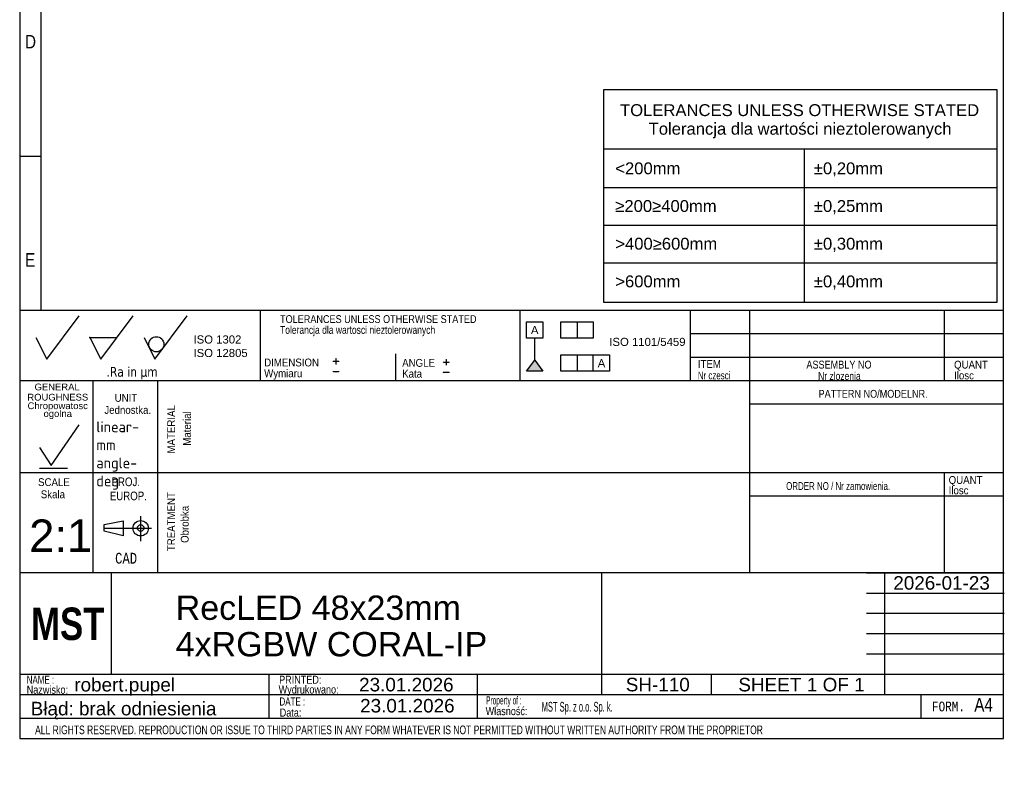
# Model space of a CAD drawing. Header units: millimetres. Extents: x 17 to 200, y 1 to 283.
# Tile 1 of 5: x 17 to 200, y 1 to 143. Entities that reach past the tile are written whole.
import ezdxf
from ezdxf.entities.mleader import LeaderData, LeaderLine
from ezdxf.enums import TextEntityAlignment as Align
from ezdxf.lldxf.tags import DXFTag
from ezdxf.math import Vec2, Vec3

# ---------------------------------------------------------------- set-up
doc = ezdxf.new("R2010")
doc.units = ezdxf.units.MM
doc.layers.add('10', color=7, linetype='Continuous')
doc.layers.add('Default', color=7, linetype='Continuous')
doc.styles.add('SEACAD_Arial', font='arial.ttf')
doc.styles.add('SEACAD_Lucida_Console', font='lucon.TTF', dxfattribs={"width": 0.8})
tags = doc.linetypes.add('CENTER2', pattern=[28.575, 19.05, -3.175, 3.175, -3.175]).pattern_tags.tags
tags[10:11] = [DXFTag(74, 4), DXFTag(75, 0), DXFTag(340, '0'), DXFTag(46, 0.0), DXFTag(50, 0.0), DXFTag(44, 0.0), DXFTag(45, 0.0)]
tags[8:9] = [DXFTag(74, 4), DXFTag(75, 0), DXFTag(340, '0'), DXFTag(46, 0.0), DXFTag(50, 0.0), DXFTag(44, 0.0), DXFTag(45, 0.0)]
tags[6:7] = [DXFTag(74, 4), DXFTag(75, 0), DXFTag(340, '0'), DXFTag(46, 0.0), DXFTag(50, 0.0), DXFTag(44, 0.0), DXFTag(45, 0.0)]
tags[4:5] = [DXFTag(74, 4), DXFTag(75, 0), DXFTag(340, '0'), DXFTag(46, 0.0), DXFTag(50, 0.0), DXFTag(44, 0.0), DXFTag(45, 0.0)]

# ---------------------------------------------------------------- blocks, each defined once
blk = doc.blocks.new('SE')
at = {"layer": 'Default', "color": 7, "linetype": 'Continuous'}
for p, q in [((125.55, 119.25), (198.26, 119.25)), ((162.62, 119.25), (162.62, 112.11)), ((125.55, 112.11), (198.26, 112.11)), ((162.62, 112.11), (162.62, 105.14)), ((125.55, 105.14), (198.26, 105.14)), ((162.62, 105.14), (162.62, 98.17)), ((125.55, 98.17), (198.26, 98.17)), ((162.62, 98.17), (162.62, 90.85))]:
    blk.add_line(p, q, dxfattribs=at)
blk.add_lwpolyline([(125.55, 90.85), (125.55, 130.19), (198.26, 130.19), (198.26, 90.85), (125.55, 90.85)], dxfattribs=at)
at = {"layer": 'Default', "color": 7, "linetype": 'Continuous', "style": 'SEACAD_Arial'}
for s, p in [('TOLERANCES UNLESS OTHERWISE STATED', (128.54, 127.5)), ('Tolerancja dla wartości nieztolerowanych', (133.83, 124.06)), ('<200mm', (127.66, 116.74)), ('±0,20mm', (164.39, 116.74)), ('≥200≥400mm', (127.66, 109.77)), ('±0,25mm', (164.39, 109.77)), ('>400≥600mm', (127.66, 102.8)), ('±0,30mm', (164.39, 102.8)), ('>600mm', (127.66, 95.83)), ('±0,40mm', (164.39, 95.83))]:
    blk.add_text(s, height=2.2, dxfattribs=at).set_placement(p, align=Align.TOP_LEFT)
blk = doc.blocks.new('SEANNOT_GROUP7')
at = {"layer": 'Default', "color": 7, "linetype": 'Continuous', "style": 'SEACAD_Arial'}
for s, p in [('RecLED 48x23mm ', (46.35, 36.64)), ('4xRGBW CORAL-IP', (46.35, 29.89))]:
    blk.add_text(s, height=4.5, dxfattribs=at).set_placement(p, align=Align.TOP_LEFT)
blk = doc.blocks.new('SEANNOT_GROUP9')
at = {"layer": 'Default', "color": 7, "linetype": 'Continuous', "style": 'SEACAD_Arial'}
blk.add_text('robert.pupel', height=2.5, dxfattribs=at).set_placement((27.59, 21.4), align=Align.TOP_LEFT)
blk = doc.blocks.new('SEANNOT_GROUP10')
at = {"layer": 'Default', "color": 7, "linetype": 'Continuous', "style": 'SEACAD_Arial'}
blk.add_text('SH-110', height=2.5, dxfattribs=at).set_placement((129.6, 21.42), align=Align.TOP_LEFT)
blk = doc.blocks.new('SEANNOT_GROUP11')
at = {"layer": 'Default', "color": 7, "linetype": 'Continuous', "style": 'SEACAD_Arial'}
blk.add_text('23.01.2026', height=2.5, dxfattribs=at).set_placement((80.46, 17.51), align=Align.TOP_LEFT)
blk = doc.blocks.new('SEANNOT_GROUP12')
at = {"layer": 'Default', "color": 7, "linetype": 'Continuous', "style": 'SEACAD_Arial'}
blk.add_text('2:1', height=6, dxfattribs=at).set_placement((19.25, 50.7), align=Align.TOP_LEFT)
blk = doc.blocks.new('SEANNOT_GROUP13')
at = {"layer": 'Default', "color": 7, "linetype": 'Continuous', "style": 'SEACAD_Arial'}
blk.add_text('23.01.2026', height=2.5, dxfattribs=at).set_placement((80.27, 21.41), align=Align.TOP_LEFT)
blk = doc.blocks.new('_Dot')
at = {"color": 0, "linetype": 'ByBlock', "lineweight": -2}
blk.add_line((-0.5, 0), (-1, 0), dxfattribs=at)
at = {"color": 0, "linetype": 'ByBlock', "const_width": 0.5}
blk.add_lwpolyline([(-0.25, 0, 1), (0.25, 0, 1)], format="xyb", close=True, dxfattribs=at)
blk = doc.blocks.new('SEANNOT_GROUP16')
at = {"layer": 'Default', "color": 7, "linetype": 'Continuous', "style": 'SEACAD_Arial'}
for s, p in [('SHEET ', (150.42, 21.41)), ('1', (163.08, 21.41)), (' OF ', (165.04, 21.41)), ('1', (171.83, 21.41))]:
    blk.add_text(s, height=2.5, dxfattribs=at).set_placement(p, align=Align.TOP_LEFT)
blk = doc.blocks.new('SEANNOT_GROUP17')
at = {"layer": 'Default', "color": 7, "linetype": 'Continuous', "style": 'SEACAD_Arial'}
blk.add_text('2026-01-23', height=2.5, dxfattribs=at).set_placement((179.08, 40.22), align=Align.TOP_LEFT)

msp = doc.modelspace()

# ---------------------------------------------------------------- hatches: boundary and pattern name
at = {"layer": 'Default', "linetype": 'Continuous'}
msp.add_hatch(color=7, dxfattribs=at).paths.add_polyline_path([(112.756, 80.145), (111.256, 78.16), (114.256, 78.16)])

# ---------------------------------------------------------------- linework, layer by layer
at = {"layer": '10', "color": 7, "linetype": 'Continuous'}
for p, q in [((21.491, 89.347), (21.491, 279.222)), ((21.491, 117.805), (17.491, 117.805)), ((61.991, 89.347), (61.991, 76.347)), ((109.991, 89.347), (109.991, 76.347)), ((141.491, 89.347), (141.491, 76.347)), ((152.491, 89.347), (152.491, 40.847)), ((188.491, 89.347), (188.491, 76.347)), ((22.491, 80.347), (28.491, 88.347)), ((32.491, 80.347), (38.491, 88.347)), ((42.491, 80.347), (48.491, 88.347)), ((20.491, 84.347), (22.491, 80.347)), ((30.491, 84.347), (35.491, 84.347)), ((30.491, 84.347), (32.491, 80.347)), ((40.491, 84.347), (42.491, 80.347)), ((199.491, 85.013), (141.491, 85.013)), ((86.991, 81.347), (86.991, 76.347)), ((199.491, 80.68), (141.491, 80.68)), ((199.491, 76.347), (17.491, 76.347)), ((30.991, 76.347), (30.991, 40.847)), ((30.991, 76.347), (30.991, 42.347)), ((42.991, 76.347), (42.991, 40.847)), ((199.491, 72.013), (152.491, 72.013)), ((23.294, 60.711), (28.492, 68.216)), ((21.152, 63.993), (23.294, 60.711)), ((21.152, 60.172), (26.35, 60.172)), ((199.491, 59.347), (17.491, 59.347)), ((188.491, 59.347), (188.491, 40.847)), ((199.491, 55.013), (152.491, 55.013)), ((39.866, 51.322), (39.866, 46.714)), ((39.866, 51.322), (39.866, 46.714)), ((33.137, 49.762), (36.623, 50.454)), ((33.137, 48.569), (33.137, 49.762)), ((36.623, 50.454), (36.623, 47.686)), ((36.623, 47.686), (33.137, 48.569)), ((125.116, 40.847), (17.491, 40.847)), ((124.991, 40.847), (17.491, 40.847)), ((34.491, 22.097), (34.491, 40.847)), ((174.116, 40.847), (199.616, 40.847)), ((177.491, 18.347), (177.491, 40.847)), ((174.116, 37.097), (199.616, 37.097)), ((174.116, 33.347), (199.616, 33.347)), ((174.116, 29.597), (199.616, 29.597)), ((174.116, 25.847), (199.616, 25.847)), ((17.491, 22.097), (199.616, 22.097)), ((63.562, 22.097), (63.562, 13.972)), ((102.121, 22.051), (102.121, 13.926)), ((145.366, 22.097), (145.366, 18.347)), ((17.491, 18.347), (174.116, 18.347)), ((184.178, 18.347), (184.178, 13.972)), ((17.491, 13.972), (199.491, 13.972))]:
    msp.add_line(p, q, dxfattribs=at)
at = {"layer": '10', "color": 7, "linetype": 'CENTER2'}
msp.add_line((33.137, 49.07), (41.853, 49.07), dxfattribs=at)
at = {"layer": '10', "color": 7, "linetype": 'Continuous'}
for points in [[(199.491, 10.222), (199.491, 283.222), (17.491, 283.222), (17.491, 10.222), (199.491, 10.222)], [(199.491, 10.222), (199.491, 89.347), (17.491, 89.347), (17.491, 10.222), (199.491, 10.222)], [(125.116, 40.847), (125.116, 18.347), (199.491, 18.347), (199.491, 40.847), (125.116, 40.847)]]:
    msp.add_lwpolyline(points, dxfattribs=at)
for centre, radius in [((42.764, 83.102), 1.402), ((39.866, 49.07), 1.415), ((39.866, 49.129), 0.607)]:
    msp.add_circle(centre, radius, dxfattribs=at)
msp.add_point((30.491, 84.347), dxfattribs=at)
at = {"layer": 'Default', "color": 7, "linetype": 'Continuous'}
for p, q in [((111.256, 84.251), (111.256, 87.251)), ((111.256, 87.251), (114.256, 87.251)), ((114.256, 87.251), (114.256, 84.251)), ((117.591, 84.251), (117.591, 87.251)), ((117.591, 87.251), (123.591, 87.251)), ((120.591, 87.251), (120.591, 84.251)), ((123.591, 87.251), (123.591, 84.251)), ((114.256, 84.251), (111.256, 84.251)), ((112.756, 80.145), (112.756, 84.251)), ((123.591, 84.251), (117.591, 84.251)), ((111.256, 78.16), (112.756, 80.145)), ((112.756, 80.145), (114.256, 78.16)), ((117.591, 78.16), (117.591, 81.16)), ((117.591, 81.16), (126.591, 81.16)), ((120.591, 81.16), (120.591, 78.16)), ((123.591, 78.16), (123.591, 81.16)), ((126.591, 81.16), (126.591, 78.16)), ((114.256, 78.16), (111.256, 78.16)), ((126.591, 78.16), (117.591, 78.16))]:
    msp.add_line(p, q, dxfattribs=at)

# ---------------------------------------------------------------- block references
at = {"layer": 'Default'}
for name in ['SE', 'SEANNOT_GROUP12', 'SEANNOT_GROUP17', 'SEANNOT_GROUP7', 'SEANNOT_GROUP9', 'SEANNOT_GROUP13', 'SEANNOT_GROUP10', 'SEANNOT_GROUP16', 'SEANNOT_GROUP11']:
    msp.add_blockref(name, (0, 0), dxfattribs=at)

# ---------------------------------------------------------------- texts
at = {"layer": '10', "attachment_point": 1}
for s, insert, char_height, width, style in [('{\\farial rounded mt|b0||i0||c0|p34;\\C7;\\H2.50000002;\\W0.8;D}', (18.491, 140.305), 2.5, 1.95653, 'SEACAD_Arial'), ('{\\farial rounded mt|b0||i0||c0|p34;\\C7;\\H2.50000002;\\W0.8;E}', (18.491, 99.951), 2.5, 1.79349, 'SEACAD_Arial'), ('{\\farial rounded mt|b0||i0||c0|p34;\\C7;\\H1.45000002;\\W0.83002;TOLERANCES UNLESS OTHERWISE STATED}', (65.648, 88.484), 1.45, 38.61414, 'SEACAD_Arial'), ('{\\farial rounded mt|b0||i0||c0|p34;\\C7;\\H1.45000002;\\W0.77704;Tolerancja dla wartosci nieztolerowanych}', (65.648, 86.484), 1.45, 36.02936, 'SEACAD_Arial'), ('{\\farial rounded mt|b0||i0||c0|p34;\\C7;\\H1.45000002;\\W0.883;DIMENSION}', (62.712, 80.458), 1.45, 10.15001, 'SEACAD_Arial'), ('{\\farial rounded mt|b0||i0||c0|p34;\\C7;\\H1.45000002;\\W0.883;ANGLE}', (88.24, 80.394), 1.45, 6.05218, 'SEACAD_Arial'), ('{\\farial rounded mt|b0||i0||c0|p34;\\C7;\\H1.45000002;\\W0.883;ITEM}', (142.931, 80.189), 1.45, 4.25544, 'SEACAD_Arial'), ('{\\fVerdana|b0||i0||c0|p34;\\C7;\\H1.8;\\W0.8;.Ra in µm}', (33.555, 78.905), 1.8, 11.1033, 'SEACAD_Arial'), ('{\\farial rounded mt|b0||i0||c0|p34;\\C7;\\H1.45000002;\\W0.883;Wymiaru}', (62.712, 78.458), 1.45, 8.67569, 'SEACAD_Arial'), ('{\\farial rounded mt|b0||i0||c0|p34;\\C7;\\H1.45000002;\\W0.883;Kata}', (88.24, 78.394), 1.45, 5.07501, 'SEACAD_Arial'), ('{\\farial rounded mt|b0||i0||c0|p34;\\C7;\\H1.45000002;\\W0.83002;ASSEMBLY NO}', (163.01, 80.063), 1.45, 12.82936, 'SEACAD_Arial'), ('{\\farial rounded mt|b0||i0||c0|p34;\\C7;\\H1.45000002;\\W0.883;QUANT}', (190.321, 80.063), 1.45, 6.24131, 'SEACAD_Arial'), ('{\\farial rounded mt|b0||i0||c0|p34;\\C7;\\H1.45000002;\\W0.72406;Nr czesci }', (142.931, 78.063), 1.45, 7.78588, 'SEACAD_Arial'), ('{\\farial rounded mt|b0||i0||c0|p34;\\C7;\\H1.45000002;\\W0.77704;Nr zlozenia}', (165.174, 77.963), 1.45, 9.50428, 'SEACAD_Arial'), ('{\\farial rounded mt|b0||i0||c0|p34;\\C7;\\H1.45000002;\\W0.883;Ilosc}', (190.321, 78.063), 1.45, 6.93479, 'SEACAD_Arial'), ('{\\farial rounded mt|b0||i0||c0|p34;\\C7;\\H1.45000002;\\W0.83002;PATTERN NO/MODELNR.}', (165.263, 74.668), 1.45, 21.43479, 'SEACAD_Arial'), ('{\\farial rounded mt|b0||i0||c0|p34;\\C7;\\H1.45000002;\\W0.883;UNIT}', (35.058, 73.919), 1.45, 4.16088, 'SEACAD_Arial'), ('{\\farial rounded mt|b0||i0||c0|p34;\\C7;\\H1.45000002;\\W0.883;Jednostka.}', (33.154, 71.681), 1.45, 8.72628, 'SEACAD_Arial'), ('{\\farial rounded mt|b0||i0||c0|p34;\\C7;\\H1.45000002;\\W0.883;SCALE}', (20.891, 58.334), 1.45, 5.86305, 'SEACAD_Arial'), ('{\\farial rounded mt|b0||i0||c0|p34;\\C7;\\H1.60000002;\\W0.8;PROJ.}', (34.479, 58.47), 1.6, 5.11305, 'SEACAD_Arial'), ('{\\farial rounded mt|b0||i0||c0|p34;\\C7;\\H1.45000002;\\W0.883;QUANT}', (189.321, 58.729), 1.45, 6.24131, 'SEACAD_Arial'), ('{\\farial rounded mt|b0||i0||c0|p34;\\C7;\\H1.45000002;\\W0.72406;ORDER NO / Nr zamowienia.}', (159.263, 57.614), 1.45, 25.03089, 'SEACAD_Arial'), ('{\\farial rounded mt|b0||i0||c0|p34;\\C7;\\H1.45000002;\\W0.883;Ilosc}', (189.321, 56.809), 1.45, 6.93479, 'SEACAD_Arial'), ('{\\farial rounded mt|b0||i0||c0|p34;\\C7;\\H1.45000002;\\W0.883;Skala}', (21.392, 56.081), 1.45, 5.77723, 'SEACAD_Arial'), ('{\\farial rounded mt|b0||i0||c0|p34;\\C7;\\H1.60000002;\\W0.8;EUROP.}', (34.161, 55.864), 1.6, 6.64349, 'SEACAD_Arial'), ('{\\fLucida Console|b0||i0||c0|p34;\\C7;\\H1.99999998;\\W0.8;CAD}', (35.141, 44.539), 2, 4.53334, 'SEACAD_Lucida_Console'), ('{\\farial rounded mt|b0||i0||c0|p34;\\C7;\\H1.5;\\W0.704;NAME :}', (18.792, 21.82), 1.5, 5.5761, 'SEACAD_Arial'), ('{\\farial rounded mt|b0||i0||c0|p34;\\C7;\\H1.5;\\W0.8;Nazwisko:}', (18.792, 19.973), 1.5, 7.67838, 'SEACAD_Arial'), ('{\\farial rounded mt|b0||i0||c0|p34;\\C7;\\H1.5;\\W0.8;Wydrukowano:}', (65.393, 20.01), 1.5, 11.43865, 'SEACAD_Arial'), ('{\\farial rounded mt|b0||i0||c0|p34;\\C7;\\H1.5;\\W0.8;PRINTED:}', (65.481, 21.82), 1.5, 8.9879, 'SEACAD_Arial'), ('{\\farial rounded mt|b0||i0||c0|p34;\\C7;\\H1.5;\\W0.704;DATE :}', (65.547, 17.793), 1.5, 5.2174, 'SEACAD_Arial'), ('{\\farial rounded mt|b0||i0||c0|p34;\\C7;\\H1.5;\\W0.46208;Property of :}', (103.762, 18.002), 1.5, 8.86958, 'SEACAD_Arial'), ('{\\farial rounded mt|b0||i0||c0|p34;\\C7;\\H1.8;\\W0.50692;MST Sp. z o.o. Sp. k.}', (114.034, 16.97), 1.8, 16.44262, 'SEACAD_Arial'), ('{\\fLucida Console|b0||i0||c0|p34;\\C7;\\H1.8;\\W0.8;FORM.}', (186.241, 17.022), 1.8, 6.80001, 'SEACAD_Lucida_Console'), ('{\\farial rounded mt|b0||i0||c0|p34;\\C7;\\H2.50000002;\\W0.8;A4}', (194.069, 17.691), 2.5, 3.31523, 'SEACAD_Arial'), ('{\\farial rounded mt|b0||i0||c0|p34;\\C7;\\H1.5;\\W0.8;Data:}', (65.59, 15.742), 1.5, 6.19566, 'SEACAD_Arial'), ('{\\farial rounded mt|b0||i0||c0|p34;\\C7;\\H1.5;\\W0.8;Własność:}', (103.679, 16.018), 1.5, 10.89131, 'SEACAD_Arial'), ('{\\farial rounded mt|b0||i0||c0|p34;\\C7;\\H1.60000002;\\W0.704;ALL RIGHTS RESERVED. REPRODUCTION OR ISSUE TO THIRD PARTIES IN ANY FORM WHATEVER IS NOT PERMITTED WITHOUT WRITTEN AUTHORITY FROM THE PROPRIETOR}', (20.339, 12.6), 1.6, 148.00001, 'SEACAD_Arial')]:
    msp.add_mtext(s, dxfattribs=dict(at, insert=insert, char_height=char_height, width=width, style=style))
at = {"layer": '10', "char_height": 1.25, "attachment_point": 1}
for s, insert, width in [('{\\fArial|b0||i0||c0|p34;\\C7;\\H1.2499998;\\W1.;GENERAL}', (20.243, 75.84), 8.3424), ('{\\fArial|b0||i0||c0|p34;\\C7;\\H1.2499998;\\W1.;ROUGHNESS}', (18.909, 73.946), 11.22283)]:
    msp.add_mtext(s, dxfattribs=dict(at, insert=insert, width=width))
at = {"layer": '10', "insert": (24.528, 70.818), "char_height": 1.25, "width": 11.65265, "attachment_point": 5, "line_spacing_factor": 0.7}
msp.add_mtext('{\\fArial|b0||i0||c0|p34;\\C7;\\H1.24999998;\\W1.;Chropowatosc\\P}{\\fArial|b0||i0||c0|p34;\\C7;\\H1.24999998;\\W1.;ogolna}', dxfattribs=at)
at = {"layer": '10', "char_height": 1.45, "attachment_point": 1, "rotation": 89.99999, "style": 'SEACAD_Arial'}
for s, insert, width in [('{\\farial rounded mt|b0||i0||c0|p34;\\C7;\\H1.45000002;\\W0.883;MATERIAL}', (44.793, 62.905), 8.92066), ('{\\farial rounded mt|b0||i0||c0|p34;\\C7;\\H1.45000002;\\W0.883;Material}', (47.712, 64.347), 7.15315), ('{\\farial rounded mt|b0||i0||c0|p34;\\C7;\\H1.45000002;\\W0.883;TREATMENT}', (44.793, 44.843), 10.87501), ('{\\farial rounded mt|b0||i0||c0|p34;\\C7;\\H1.45000002;\\W0.883;Obrobka}', (47.296, 46.368), 7.46858)]:
    msp.add_mtext(s, dxfattribs=dict(at, insert=insert, width=width))
at = {"layer": 'Default'}
for s, insert, char_height, width, attachment_point in [('{\\fArial CE|b0||i0||c0|p34;\\C7;\\H1.5;\\W1.;A}', (112.749, 86.474), 1.5, 1.40218, 2), ('{\\fArial|b0||i0||c0|p34;\\C7;\\H1.5;\\W1.;ISO 1302 \\P}{\\fArial|b0||i0||c0|p34;\\C7;\\H1.5;\\W1.;ISO 12805}', (49.64, 84.743), 1.5, 10.48633, 1), ('{\\fArial|b0||i0||c0|p34;\\C7;\\H1.5;\\W1.;ISO 1101/5459}', (133.604, 84.293), 1.5, 14.61592, 2), ('{\\fSolid Edge ISO|b0||i0||c0|p34;\\C7;\\H2.5;\\W1.;+\\P}', (75.182, 81.454), 2.5, 1.88245, 1), ('{\\fSolid Edge ISO|b0||i0||c0|p34;\\C7;\\H2.5;\\W1.;+\\P}', (95.575, 81.297), 2.5, 1.88245, 1), ('{\\fArial CE|b0||i0||c0|p34;\\C7;\\H1.5;\\W1.;A}', (125.106, 80.349), 1.5, 1.40218, 2), ('{\\fSolid Edge ISO|b0||i0||c0|p34;\\C7;\\H2.5;\\W1.;-\\P}', (75.182, 79.572), 2.5, 1.88245, 1), ('{\\fSolid Edge ISO|b0||i0||c0|p34;\\C7;\\H2.5;\\W1.;-\\P}', (95.575, 79.415), 2.5, 1.88245, 1), ('{\\fSolid Edge ISO|b0||i0||c0|p34;\\C7;\\H2.;\\W1.;linear- mm\\P}{\\fSolid Edge ISO|b0||i0||c0|p34;\\C7;\\H2.;\\W1.;angle- deg}', (31.665, 68.836), 2, 11.19808, 1)]:
    msp.add_mtext(s, dxfattribs=dict(at, insert=insert, char_height=char_height, width=width, attachment_point=attachment_point))

# ---------------------------------------------------------------- leaders
at = {"layer": 'Default', "color": 7, "linetype": 'Continuous'}
ml = msp.add_multileader_mtext('Standard', dxfattribs=at)
ml.set_content('{\\pxsm0.9;\\fImpact|b0||i0||c0|p34;\\W1.;MST\\P}', color=256)
ml.set_leader_properties()
ml.set_arrow_properties(name='DOT')
ml.build(insert=Vec2(0, 0))
ml.multileader.update_dxf_attribs({"leader_type": 0, "dogleg_length": 0, "arrow_head_size": 6})
ctx = ml.context
ctx.base_point, ctx.char_height, ctx.arrow_head_size = Vec3(17.583, 31.348), 6, 6
ctx.mtext.insert = Vec3(19.583, 34.411)
ml = msp.add_multileader_mtext('Standard', dxfattribs=at)
ml.set_content('{\\pxsm0.9;\\fArial|b0||i0||c0|p34;\\W1.; Błąd: brak odniesienia\\P}', color=256)
ml.set_leader_properties()
ml.set_arrow_properties(name='DOT')
ml.build(insert=Vec2(0, 0))
ml.multileader.update_dxf_attribs({"leader_type": 0, "dogleg_length": 0, "arrow_head_size": 2.5})
ctx = ml.context
ctx.base_point, ctx.char_height, ctx.arrow_head_size = Vec3(16.557, 15.365), 2.5, 2.5
ctx.mtext.insert = Vec3(18.557, 16.981)

doc.saveas('drawing.dxf')
